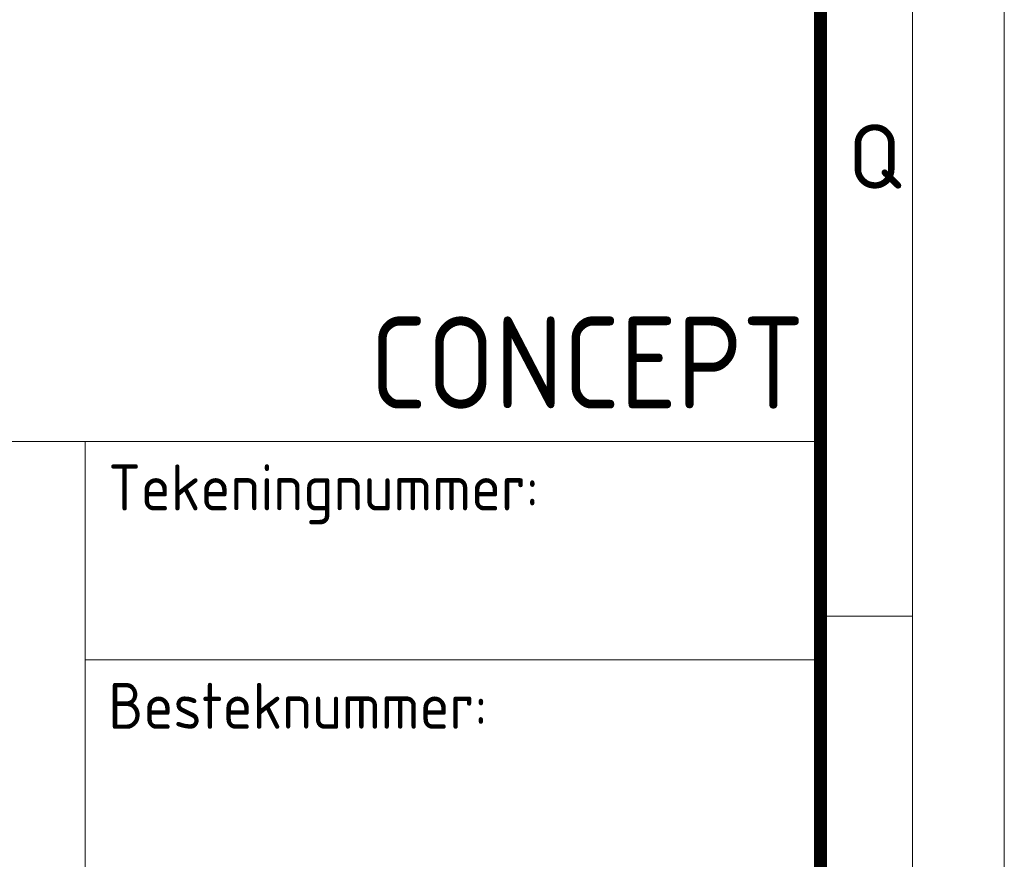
# Paper-space layout 'A0' of a CAD drawing. Header units: metres. Extents: x 0 to 1189, y 0 to 841.
# Tile 12 of 15: x 1135 to 1189, y 57 to 103. Entities that reach past the tile are written whole.
import ezdxf
from ezdxf.enums import TextEntityAlignment as Align

# ---------------------------------------------------------------- set-up
doc = ezdxf.new("R2010")
doc.units = ezdxf.units.M
doc.header["$LTSCALE"] = 0.5
doc.layers.get('0').update_dxf_attribs({"lineweight": 13})
for name, color, linetype, lineweight in [('22BMALSTBC_VOLGER-ZW', 7, 'Continuous', 13), ('X-XX-AL-TEKENBLAD-S @ 1', 7, 'Continuous', 13), ('X-XX-AL-TEKENBLAD_KADER-G', 7, 'Continuous', 13), ('X-XX-AL-TEKENBLAD_KADER_ROOSTERVERDELING-G', 7, 'Continuous', 13), ('X-XX-AL-TEKENBLAD_KADER_ROOSTERVERDELING-T35', 7, 'Continuous', 13)]:
    doc.layers.add(name, color=color, linetype=linetype, lineweight=lineweight)
doc.styles.add('ambacht', font='isocp.shx')
doc.styles.add('ISO', font='iso', dxfattribs={"height": 2.5})
doc.styles.add('NLCS-ISO', font='NLCS-ISO.ttf')

# ---------------------------------------------------------------- blocks, each defined once
blk = doc.blocks.new('VOLGER-ZW')
for p, q in [((-170, 70), (0, 70)), ((-40, 0), (-40, 70)), ((-40, 58.125), (0, 58.125))]:
    blk.add_line(p, q)
at = {"style": 'ambacht'}
for s, p in [('Tekeningnummer:', (-38.75, 66.25)), ('Besteknummer:', (-38.75, 54.375))]:
    blk.add_text(s, height=2.5, dxfattribs=at).set_placement(p)
at = {"linetype": 'Continuous', "style": 'ISO', "width": 0.96}
blk.add_attdef('STATUS', text='', height=5, dxfattribs=at).set_placement((-0.871, 71.785), align=Align.RIGHT)
at = {"style": 'ambacht'}
for tag, p, height in [('PROJECTOMSCHRIJVING', (-142.5, 65.25), 3.5), ('TEKENINGNUMMER', (-38.75, 59.375), 3), ('ONDERDEELNAAM', (-142.5, 58.5), 3.5), ('WERKOMSCHRIJVING1', (-142.5, 52.25), 2.5), ('WERKOMSCHRIJVING2', (-142.5, 48.25), 2.5), ('BESTEKNUMMER', (-38.75, 47.5), 2.5), ('WERKOMSCHRIJVING3', (-142.5, 44.25), 2.5), ('WERKOMSCHRIJVING4', (-142.5, 40.25), 2.5), ('WERKOMSCHRIJVING5', (-142.5, 36.25), 2.5), ('SCHAAL', (-38.75, 36.25), 2.5), ('FORMAAT', (-18.75, 36.25), 2.5), ('LOCATIETEKENING', (-141.25, 31.25), 2.5), ('DATUMPLOT', (-38.75, 31.25), 2.5), ('TEKENAAR', (-161.25, 26.25), 2.5), ('DATUM', (-161.25, 21.25), 2.5), ('WIJZ1.', (-131.25, 21.25), 1.8), ('WIJZ2.', (-121.25, 21.25), 1.8), ('WIJZ3.', (-111.25, 21.25), 1.8), ('GEZ.', (-131.25, 16.25), 1.8), ('GEZ.', (-121.25, 16.25), 1.8), ('GEZ.', (-111.25, 16.25), 1.8)]:
    blk.add_attdef(tag, p, '', height=height, dxfattribs=at)
blk = doc.blocks.new('SAL-TEKENBLAD_A0-SO')
at = {"layer": 'X-XX-AL-TEKENBLAD_KADER-G'}
blk.add_line((1189, 0), (1189, 841), dxfattribs=at)
at = {"layer": 'X-XX-AL-TEKENBLAD_KADER-G', "const_width": 0.7, "flags": 128}
blk.add_lwpolyline([(20, 10), (1179, 10), (1179, 831), (20, 831)], close=True, dxfattribs=at)
at = {"layer": 'X-XX-AL-TEKENBLAD_KADER_ROOSTERVERDELING-G'}
for p, q in [((1184, 5), (1184, 836)), ((1184, 70.5), (1179, 70.5))]:
    blk.add_line(p, q, dxfattribs=at)
at = {"layer": 'X-XX-AL-TEKENBLAD_KADER_ROOSTERVERDELING-T35', "lineweight": 35, "style": 'NLCS-ISO'}
blk.add_text('Q', height=3.5, dxfattribs=at).set_placement((1180.5, 95.5), align=Align.MIDDLE_LEFT)

psp = doc.layouts.new('A0')

# ---------------------------------------------------------------- block references
at = {"layer": '22BMALSTBC_VOLGER-ZW'}
ref = psp.add_blockref('VOLGER-ZW', (1179, 10), dxfattribs=at)
ref.add_attrib('STATUS', 'CONCEPT', dxfattribs={"layer": '0', "linetype": 'Continuous', "height": 5, "style": 'ISO', "width": 0.96}).set_placement((1178.129, 81.785), align=Align.RIGHT)
at = {"layer": 'X-XX-AL-TEKENBLAD-S @ 1'}
psp.add_blockref('SAL-TEKENBLAD_A0-SO', (0, 0), dxfattribs=at)

doc.saveas('drawing.dxf')
